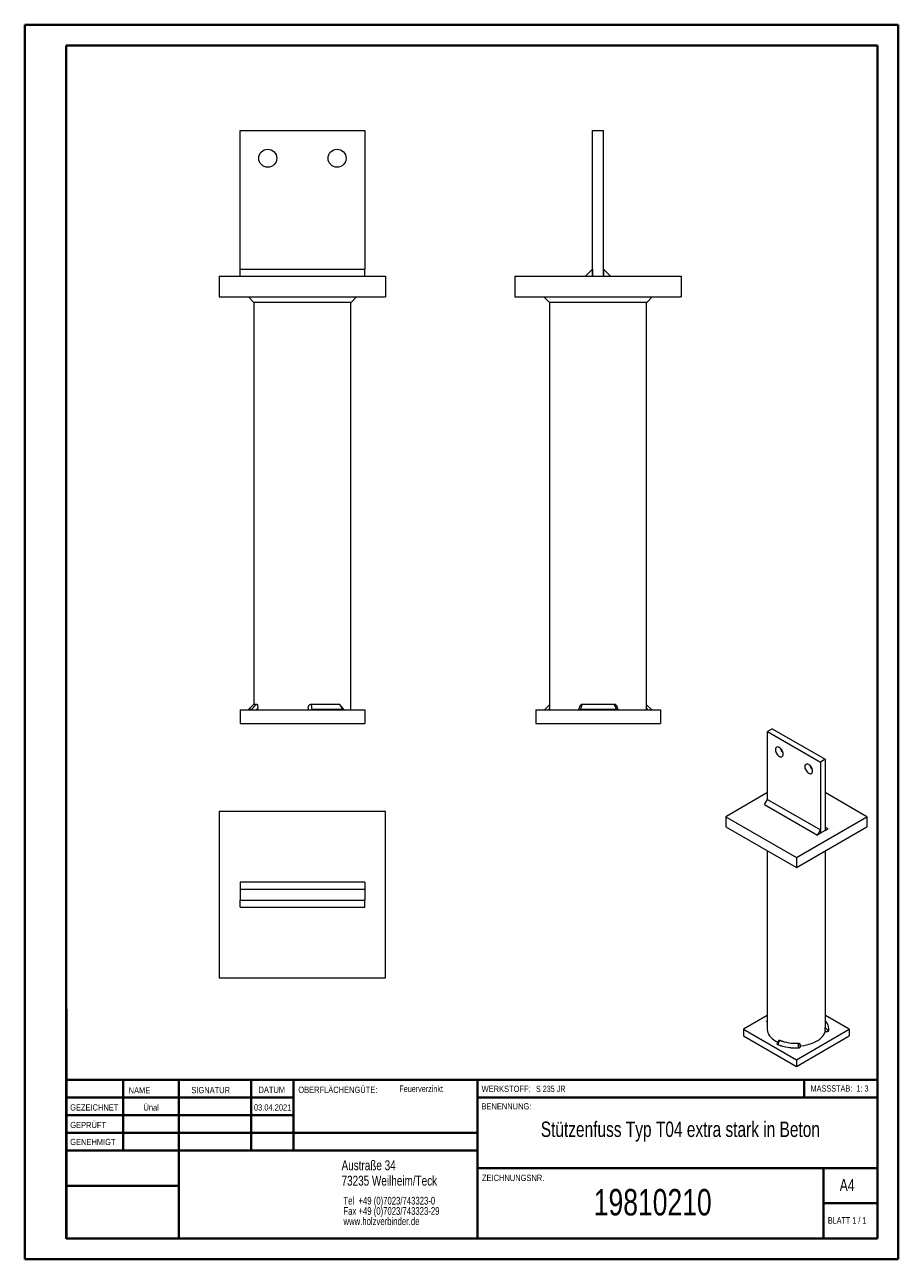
# Model space of a CAD drawing. Header units: millimetres. Extents: x 0 to 210, y 0 to 297.
import ezdxf

# ---------------------------------------------------------------- set-up
doc = ezdxf.new("R2010")
doc.units = ezdxf.units.MM
doc.styles.add('SLDTEXTSTYLE0', font='TXT', dxfattribs={"width": 0.75})
doc.styles.add('SLDTEXTSTYLE1', font='TXT', dxfattribs={"width": 0.681818})
doc.styles.add('SLDTEXTSTYLE2', font='TXT', dxfattribs={"width": 0.7})
doc.styles.add('SLDTEXTSTYLE3', font='TXT', dxfattribs={"width": 0.6875})

# ---------------------------------------------------------------- blocks, each defined once
blk = doc.blocks.new('SW_NOTE_0')
at = {"color": 0, "linetype": 'Continuous', "lineweight": 0, "char_height": 1.8521, "attachment_point": 1, "style": 'SLDTEXTSTYLE0'}
for s, insert in [('Tel  +49 (0)7023/743323-0', (0, 2.39)), ('Fax +49 (0)7023/743323-29', (0, -0.08)), ('www.holzverbinder.de', (0, -2.55))]:
    blk.add_mtext(s, dxfattribs=dict(at, insert=insert))

msp = doc.modelspace()

# ---------------------------------------------------------------- linework, layer by layer
at = {"color": 7, "linetype": 'Continuous', "lineweight": 40}
for p, q in [((0.08, 0.21), (0.08, 297.21)), ((0.08, 297.21), (210.08, 297.21)), ((210.08, 0.21), (210.08, 297.21)), ((210.08, 292.21), (210.08, 297.21)), ((10.08, 292.21), (205.08, 292.21)), ((10.08, 5.21), (10.08, 292.21)), ((205.08, 5.21), (205.08, 292.21)), ((10.11, 60.37), (10.11, 5.12)), ((205.08, 43.37), (10.11, 43.37)), ((23.71, 43.37), (23.71, 26.37)), ((37.1, 43.37), (37.1, 5.12)), ((54.51, 43.37), (54.51, 26.37)), ((64.71, 26.37), (64.71, 43.37)), ((108.91, 43.37), (108.91, 5.12)), ((187.47, 39.12), (187.47, 43.37)), ((64.71, 39.1), (10.11, 39.1)), ((205.08, 39.12), (108.91, 39.12)), ((64.71, 34.87), (10.11, 34.87)), ((108.91, 30.62), (10.11, 30.62)), ((108.91, 26.37), (10.11, 26.37)), ((108.91, 22.12), (205.08, 22.12)), ((192.08, 5.21), (192.08, 22.21)), ((37.1, 17.87), (10.11, 17.87)), ((10.11, 13.71), (10.08, 13.71)), ((205.08, 13.71), (192.08, 13.71)), ((10.11, 9.46), (10.08, 9.46)), ((10.08, 5.21), (205.08, 5.21)), ((205.08, 5.21), (180.99, 5.21)), ((0.08, 0.21), (210.08, 0.21))]:
    msp.add_line(p, q, dxfattribs=at)
at = {"color": 7, "linetype": 'Continuous', "lineweight": 15}
for p, q in [((51.84, 238.42), (51.84, 271.76)), ((51.84, 271.76), (81.84, 271.76)), ((81.84, 271.76), (81.84, 238.42)), ((136.57, 271.76), (139.24, 271.76)), ((136.57, 236.76), (136.57, 271.76)), ((139.24, 236.76), (139.24, 271.76)), ((51.84, 236.76), (51.84, 238.42)), ((51.84, 238.42), (81.84, 238.42)), ((81.84, 236.76), (81.84, 238.42)), ((134.91, 236.76), (136.57, 238.42)), ((136.57, 238.42), (136.57, 236.76)), ((140.91, 236.76), (139.24, 238.42)), ((139.24, 238.42), (139.24, 236.76)), ((46.84, 236.76), (86.84, 236.76)), ((46.84, 236.76), (46.84, 231.76)), ((86.84, 236.76), (86.84, 231.76)), ((117.91, 236.76), (117.91, 231.76)), ((117.91, 236.76), (157.91, 236.76)), ((157.91, 236.76), (157.91, 231.76)), ((46.84, 231.76), (86.84, 231.76)), ((53.84, 231.76), (53.84, 231.72)), ((53.84, 231.72), (55.14, 230.42)), ((53.84, 231.72), (66.84, 231.72)), ((66.84, 231.72), (79.84, 231.72)), ((78.54, 230.42), (79.84, 231.72)), ((79.84, 231.72), (79.84, 231.76)), ((117.91, 231.76), (157.91, 231.76)), ((124.91, 231.76), (124.91, 231.72)), ((124.91, 231.72), (126.21, 230.42)), ((124.91, 231.72), (150.91, 231.72)), ((149.61, 230.42), (150.91, 231.72)), ((150.91, 231.72), (150.91, 231.76)), ((66.84, 230.42), (55.14, 230.42)), ((55.18, 230.42), (55.18, 133.76)), ((78.54, 230.42), (66.84, 230.42)), ((78.51, 132.42), (78.51, 230.42)), ((149.61, 230.42), (126.21, 230.42)), ((126.24, 230.42), (126.24, 132.42)), ((149.57, 132.42), (149.57, 230.42)), ((55.14, 133.76), (53.84, 132.46)), ((55.14, 133.76), (55.82, 133.76)), ((68.94, 133.76), (75.66, 133.76)), ((75.75, 133.76), (75.85, 133.66)), ((76.84, 132.43), (75.86, 133.66)), ((134.1, 133.76), (141.83, 133.76)), ((51.84, 132.42), (81.84, 132.42)), ((51.84, 132.42), (51.84, 129.09)), ((53.84, 132.46), (53.84, 132.42)), ((54.62, 132.46), (53.84, 132.46)), ((56.11, 132.42), (56.11, 132.83)), ((68.25, 132.83), (68.25, 132.42)), ((76.69, 132.46), (69.09, 132.46)), ((81.84, 132.42), (81.84, 129.09)), ((122.91, 132.42), (122.91, 129.09)), ((122.91, 132.42), (152.91, 132.42)), ((126.24, 133.58), (125.12, 132.44)), ((133.55, 133.3), (133.22, 132.43)), ((142.34, 132.46), (133.61, 132.46)), ((142.73, 132.43), (142.38, 133.32)), ((150.73, 132.45), (149.57, 133.61)), ((152.91, 132.42), (152.91, 129.09)), ((51.84, 129.09), (81.84, 129.09)), ((122.91, 129.09), (152.91, 129.09)), ((179.78, 127.84), (178.65, 127.18)), ((179.78, 127.84), (192.51, 120.49)), ((178.65, 127.18), (191.38, 119.84)), ((178.65, 110.85), (178.65, 127.18)), ((192.51, 120.49), (191.38, 119.84)), ((191.38, 119.84), (191.38, 102.69)), ((192.51, 120.49), (192.51, 103.34)), ((178.65, 112.49), (168.61, 106.69)), ((177.94, 109.63), (178.65, 110.85)), ((178.65, 110.85), (191.38, 103.51)), ((202.55, 106.69), (192.51, 112.49)), ((86.84, 107.95), (46.84, 107.95)), ((46.84, 107.95), (46.84, 67.95)), ((86.84, 67.95), (86.84, 107.95)), ((177.94, 109.63), (190.67, 102.28)), ((168.61, 106.69), (185.58, 96.89)), ((168.61, 106.69), (168.61, 104.24)), ((168.61, 104.24), (185.58, 94.44)), ((185.58, 96.89), (202.55, 106.69)), ((185.58, 94.44), (202.55, 104.24)), ((192.51, 104.16), (192.51, 103.34)), ((193.22, 103.75), (192.51, 104.16)), ((202.55, 106.69), (202.55, 104.24)), ((190.67, 102.28), (191.38, 103.51)), ((191.38, 102.69), (190.67, 102.28)), ((191.38, 103.51), (191.38, 102.69)), ((192.51, 103.34), (191.38, 102.69)), ((192.51, 103.34), (193.22, 103.75)), ((178.58, 98.48), (178.58, 55.57)), ((192.58, 56.23), (192.58, 98.48)), ((185.58, 96.89), (185.58, 94.44)), ((81.84, 90.95), (51.84, 90.95)), ((51.84, 90.95), (51.84, 89.28)), ((51.84, 89.28), (51.84, 86.61)), ((51.84, 89.28), (81.84, 89.28)), ((81.84, 90.95), (81.84, 89.28)), ((81.84, 89.28), (81.84, 86.61)), ((51.84, 86.61), (81.84, 86.61)), ((51.84, 84.95), (51.84, 86.61)), ((81.84, 84.95), (81.84, 86.61)), ((51.84, 84.95), (81.84, 84.95)), ((46.84, 67.95), (86.84, 67.95)), ((178.58, 58.88), (172.85, 55.57)), ((178.51, 57.5), (178.58, 57.58)), ((198.31, 55.57), (192.58, 58.88)), ((172.85, 55.57), (172.85, 53.94)), ((172.85, 55.57), (185.58, 48.23)), ((172.85, 53.94), (185.58, 46.59)), ((185.58, 48.23), (198.31, 55.57)), ((185.58, 46.59), (198.31, 53.94)), ((192.51, 55.19), (192.51, 54.99)), ((192.51, 54.99), (192.75, 54.97)), ((193.38, 55.57), (193.38, 55.59)), ((198.31, 55.57), (198.31, 53.94)), ((181.3, 52.8), (180.98, 52.14)), ((186.5, 51.39), (186.46, 51.82)), ((185.58, 48.23), (185.58, 46.59))]:
    msp.add_line(p, q, dxfattribs=at)
at = {"color": 8, "linetype": 'Continuous', "lineweight": 15}
msp.add_line((178.51, 57.5), (178.58, 57.54), dxfattribs=at)
at = {"color": 7, "linetype": 'Continuous', "lineweight": 0}
for p, q in [((64.71, 39.12), (10.11, 39.12)), ((23.71, 5.21), (23.71, 5.12)), ((54.51, 5.21), (54.51, 5.12))]:
    msp.add_line(p, q, dxfattribs=at)
at = {"color": 7, "linetype": 'Continuous', "lineweight": 15, "flags": 128}
for points in [[(56.11, 132.83), (55.92, 132.63), (55.73, 132.42)], [(68.29, 132.42), (68.27, 132.63), (68.25, 132.83)], [(182.4, 121.75), (182.37, 122), (182.31, 122.27), (182.2, 122.53), (182.05, 122.78), (181.88, 123.01), (181.68, 123.2), (181.48, 123.35), (181.27, 123.44), (181.08, 123.47), (180.9, 123.45), (180.76, 123.36), (180.65, 123.22), (180.58, 123.04), (180.56, 122.82), (180.58, 122.57), (180.65, 122.3), (180.76, 122.04), (180.9, 121.79), (181.08, 121.56), (181.27, 121.37), (181.48, 121.22), (181.68, 121.13), (181.88, 121.1), (182.05, 121.12), (182.2, 121.21), (182.31, 121.35), (182.37, 121.53), (182.4, 121.75)], [(189.47, 117.67), (189.44, 117.92), (189.38, 118.19), (189.27, 118.45), (189.12, 118.7), (188.95, 118.93), (188.75, 119.12), (188.55, 119.26), (188.34, 119.36), (188.15, 119.39), (187.98, 119.36), (187.83, 119.28), (187.72, 119.14), (187.65, 118.96), (187.63, 118.73), (187.65, 118.48), (187.72, 118.22), (187.83, 117.96), (187.98, 117.7), (188.15, 117.48), (188.34, 117.29), (188.55, 117.14), (188.75, 117.05), (188.95, 117.02), (189.12, 117.04), (189.27, 117.13), (189.38, 117.26), (189.44, 117.45), (189.47, 117.67)], [(192.57, 55.88), (192.6, 56.22), (192.58, 56.53)], [(178.58, 55.57), (178.58, 55.47), (178.63, 55.09), (178.74, 54.71), (178.91, 54.34), (179.15, 53.98), (179.44, 53.63), (179.79, 53.31), (180.18, 53), (180.63, 52.71), (181.13, 52.46), (181.13, 52.45)], [(186.49, 51.57), (186.75, 51.59), (187.4, 51.67), (188.03, 51.79), (188.64, 51.94), (189.23, 52.12), (189.78, 52.34), (190.29, 52.59), (190.76, 52.86), (191.19, 53.15), (191.56, 53.47), (191.88, 53.81), (192.14, 54.16), (192.34, 54.53), (192.48, 54.91), (192.51, 54.99)], [(192.75, 54.97), (192.63, 55.08), (192.51, 55.19)], [(192.54, 55.82), (192.58, 56.18), (192.58, 56.23)], [(193.34, 55.1), (193.38, 55.5), (193.38, 55.57)]]:
    msp.add_lwpolyline(points, dxfattribs=at)
at = {"color": 8, "linetype": 'Continuous', "lineweight": 15, "flags": 128}
for points in [[(126.24, 132.72), (126.15, 132.63), (125.95, 132.42)], [(149.89, 132.42), (149.69, 132.63), (149.57, 132.74)]]:
    msp.add_lwpolyline(points, dxfattribs=at)
at = {"color": 7, "linetype": 'Continuous', "lineweight": 15}
for centre in [(58.51, 265.09), (75.18, 265.09)]:
    msp.add_circle(centre, 2.17, dxfattribs=at)
for centre, radius, start, end in [((183.8, 123.62), 2.13, 192.4629, 227.5318), ((190.87, 119.54), 2.13, 192.4629, 227.5318), ((190.42, 55.56), 2.95, 352.5558, 42.9903), ((185.52, 63.33), 12.27, 248.4433, 273.4649), ((185.52, 63.37), 12.29, 248.939, 272.9692), ((185.52, 63.2), 11.02, 248.6126, 273.2956), ((185.52, 63.24), 11.07, 249.1596, 272.7486)]:
    msp.add_arc(centre, radius, start, end, dxfattribs=at)
for points, knots in [([(54.62, 132.46), (54.91, 132.77), (55.2, 133.09), (55.49, 133.4), (55.6, 133.52), (55.71, 133.64), (55.82, 133.76)], [0, 0, 0, 0, 0.004, 0.004, 0.004, 0.005520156, 0.005520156, 0.005520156, 0.005520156]), ([(55.91, 133.76), (55.93, 133.74), (55.95, 133.72), (55.97, 133.67), (55.99, 133.64), (56.01, 133.57), (56.02, 133.53), (56.04, 133.46), (56.05, 133.41), (56.07, 133.29), (56.09, 133.2), (56.1, 133.02), (56.11, 132.92), (56.11, 132.83)], [0, 0, 0, 0, 0.125, 0.125, 0.25, 0.25, 0.375, 0.375, 0.5, 0.5, 0.75, 0.75, 1, 1, 1, 1]), ([(68.25, 132.83), (68.25, 132.92), (68.26, 133.02), (68.3, 133.2), (68.33, 133.29), (68.39, 133.41), (68.41, 133.45), (68.46, 133.53), (68.49, 133.57), (68.59, 133.67), (68.67, 133.72), (68.76, 133.76)], [0, 0, 0, 0, 0.25, 0.25, 0.5, 0.5, 0.625, 0.625, 0.75, 0.75, 1, 1, 1, 1]), ([(68.94, 133.76), (68.97, 133.44), (69.01, 133.13), (69.05, 132.81), (69.06, 132.7), (69.08, 132.58), (69.09, 132.46)], [0, 0, 0, 0, 0.004, 0.004, 0.004, 0.005520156, 0.005520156, 0.005520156, 0.005520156]), ([(76.69, 132.46), (76.44, 132.77), (76.19, 133.09), (75.94, 133.4), (75.85, 133.52), (75.75, 133.64), (75.66, 133.76)], [0, 0, 0, 0, 0.004, 0.004, 0.004, 0.005520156, 0.005520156, 0.005520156, 0.005520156]), ([(133.55, 133.3), (133.59, 133.38), (133.65, 133.53), (133.8, 133.68), (133.91, 133.74), (133.95, 133.76)], [0, 0, 0, 0, 0.416188, 0.785304, 1, 1, 1, 1]), ([(134.1, 133.76), (133.98, 133.44), (133.86, 133.13), (133.74, 132.81), (133.7, 132.7), (133.65, 132.58), (133.61, 132.46)], [0, 0, 0, 0, 0.004, 0.004, 0.004, 0.005520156, 0.005520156, 0.005520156, 0.005520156]), ([(142.34, 132.46), (142.22, 132.77), (142.09, 133.09), (141.97, 133.4), (141.92, 133.52), (141.88, 133.64), (141.83, 133.76)], [0, 0, 0, 0, 0.004, 0.004, 0.004, 0.005520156, 0.005520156, 0.005520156, 0.005520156]), ([(141.99, 133.76), (142.05, 133.72), (142.19, 133.64), (142.31, 133.48), (142.35, 133.35), (142.36, 133.31)], [0, 0, 0, 0, 0.363198, 0.80639, 1, 1, 1, 1]), ([(178.58, 57.26), (178.56, 57.27), (178.51, 57.31), (178.47, 57.36), (178.47, 57.41), (178.47, 57.42)], [0, 0, 0, 0, 0.273341, 0.708856, 1, 1, 1, 1]), ([(192.51, 55.19), (192.51, 55.24), (192.51, 55.29), (192.51, 55.39), (192.51, 55.44), (192.52, 55.53), (192.52, 55.55), (192.52, 55.61), (192.53, 55.64), (192.53, 55.72), (192.54, 55.78), (192.54, 55.82)], [0, 0, 0, 0, 0.25, 0.25, 0.5, 0.5, 0.625, 0.625, 0.75, 0.75, 1, 1, 1, 1]), ([(192.57, 55.88), (192.76, 55.71), (192.95, 55.54), (193.13, 55.37), (193.2, 55.31), (193.28, 55.25), (193.35, 55.18)], [0, 0, 0, 0, 0.004, 0.004, 0.004, 0.005520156, 0.005520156, 0.005520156, 0.005520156]), ([(193.34, 55.1), (193.32, 55.09), (193.31, 55.08), (193.27, 55.05), (193.25, 55.04), (193.2, 55.02), (193.18, 55.01), (193.13, 55), (193.1, 54.99), (193.03, 54.98), (192.97, 54.97), (192.86, 54.97), (192.8, 54.97), (192.75, 54.97)], [0, 0, 0, 0, 0.125, 0.125, 0.25, 0.25, 0.375, 0.375, 0.5, 0.5, 0.75, 0.75, 1, 1, 1, 1]), ([(181.01, 51.92), (180.99, 51.95), (180.95, 51.99), (180.95, 52.07), (180.97, 52.12), (180.99, 52.13)], [0, 0, 0, 0, 0.334532, 0.741493, 1, 1, 1, 1]), ([(181.58, 52.9), (181.47, 52.66), (181.35, 52.42), (181.23, 52.18), (181.19, 52.09), (181.14, 51.99), (181.1, 51.9)], [0, 0, 0, 0, 0.004, 0.004, 0.004, 0.005520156, 0.005520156, 0.005520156, 0.005520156]), ([(181.3, 52.8), (181.32, 52.83), (181.36, 52.89), (181.43, 52.94), (181.49, 52.94), (181.51, 52.94)], [0, 0, 0, 0, 0.4152, 0.784941, 1, 1, 1, 1]), ([(186.15, 51.1), (186.13, 51.36), (186.1, 51.62), (186.08, 51.89), (186.07, 51.98), (186.06, 52.08), (186.05, 52.18)], [0, 0, 0, 0, 0.004, 0.004, 0.004, 0.005520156, 0.005520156, 0.005520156, 0.005520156]), ([(186.16, 52.2), (186.2, 52.18), (186.29, 52.15), (186.39, 52.04), (186.45, 51.92), (186.46, 51.84), (186.46, 51.82)], [0, 0, 0, 0, 0.2222517, 0.4934542, 0.8574621, 1, 1, 1, 1]), ([(186.49, 51.39), (186.49, 51.35), (186.5, 51.28), (186.43, 51.18), (186.35, 51.12), (186.29, 51.1), (186.26, 51.09)], [0, 0, 0, 0, 0.3259826, 0.6276926, 0.8508309, 1, 1, 1, 1])]:
    msp.add_open_spline(points, degree=3, knots=knots, dxfattribs=at)
for points in [[(55.82, 133.76), (55.84, 133.76), (55.87, 133.76), (55.91, 133.76)], [(68.76, 133.76), (68.82, 133.76), (68.88, 133.76), (68.94, 133.76)], [(75.66, 133.76), (75.7, 133.76), (75.73, 133.76), (75.75, 133.76)], [(133.95, 133.76), (133.99, 133.76), (134.04, 133.76), (134.1, 133.76)], [(141.83, 133.76), (141.89, 133.76), (141.94, 133.76), (141.99, 133.76)], [(178.47, 57.42), (178.48, 57.45), (178.5, 57.48), (178.51, 57.5)], [(192.54, 55.82), (192.56, 55.84), (192.57, 55.86), (192.57, 55.88)], [(193.35, 55.18), (193.34, 55.16), (193.34, 55.13), (193.34, 55.1)], [(181.1, 51.9), (181.07, 51.92), (181.04, 51.92), (181.01, 51.92)], [(181.51, 52.94), (181.53, 52.92), (181.55, 52.91), (181.58, 52.9)], [(186.05, 52.18), (186.09, 52.19), (186.12, 52.19), (186.16, 52.2)], [(186.26, 51.09), (186.23, 51.1), (186.19, 51.1), (186.15, 51.1)]]:
    msp.add_open_spline(points, degree=3, dxfattribs=at)

# ---------------------------------------------------------------- block references
at = {"color": 7, "linetype": 'Continuous', "lineweight": 0}
msp.add_blockref('SW_NOTE_0', (76.7, 12.85), dxfattribs=at)

# ---------------------------------------------------------------- texts
for s, insert, char_height, attachment_point, style in [('NAME', (25.07, 41.62), 1.5, 1, 'SLDTEXTSTYLE0'), ('SIGNATUR', (40.14, 41.68), 1.5, 1, 'SLDTEXTSTYLE0'), ('DATUM', (56.28, 41.74), 1.5, 1, 'SLDTEXTSTYLE0'), ('OBERFLÄCHENGÜTE:', (65.86, 41.74), 1.5, 1, 'SLDTEXTSTYLE0'), ('Feuerverzinkt', (90.14, 42.03), 1.5875, 1, 'SLDTEXTSTYLE0'), ('WERKSTOFF:', (109.91, 41.96), 1.5, 1, 'SLDTEXTSTYLE0'), ('S 235 JR', (122.99, 41.96), 1.5, 1, 'SLDTEXTSTYLE3'), ('MASSSTAB:  1: 3', (188.99, 42.07), 1.5, 1, 'SLDTEXTSTYLE2'), ('GEZEICHNET', (11, 37.51), 1.5, 1, 'SLDTEXTSTYLE0'), ('Ünal', (30.47, 37.5), 1.499, 2, 'SLDTEXTSTYLE0'), ('03.04.2021', (59.68, 37.5), 1.499, 2, 'SLDTEXTSTYLE0'), ('BENENNUNG:', (109.88, 37.77), 1.5, 1, 'SLDTEXTSTYLE0'), ('GEPRÜFT', (11.03, 33.28), 1.5, 1, 'SLDTEXTSTYLE0'), ('Stützenfuss Typ T04 extra stark in Beton', (157.69, 33.35), 3.7042, 2, 'SLDTEXTSTYLE0'), ('GENEHMIGT', (11.02, 29.19), 1.5, 1, 'SLDTEXTSTYLE0'), ('Austraße 34', (76.25, 24.02), 2.3813, 1, 'SLDTEXTSTYLE0'), ('73235 Weilheim/Teck', (76.25, 20.32), 2.3813, 1, 'SLDTEXTSTYLE0'), ('ZEICHNUNGSNR.', (110, 20.55), 1.5, 1, 'SLDTEXTSTYLE0'), ('A4', (196, 19.52), 2.91, 1, 'SLDTEXTSTYLE0'), ('19810210', (151.05, 17.12), 6.35, 2, 'SLDTEXTSTYLE0'), ('BLATT 1 / 1', (193.16, 10.36), 1.5875, 1, 'SLDTEXTSTYLE1')]:
    msp.add_mtext(s, dxfattribs=dict(at, insert=insert, char_height=char_height, attachment_point=attachment_point, style=style))

doc.saveas('drawing.dxf')
